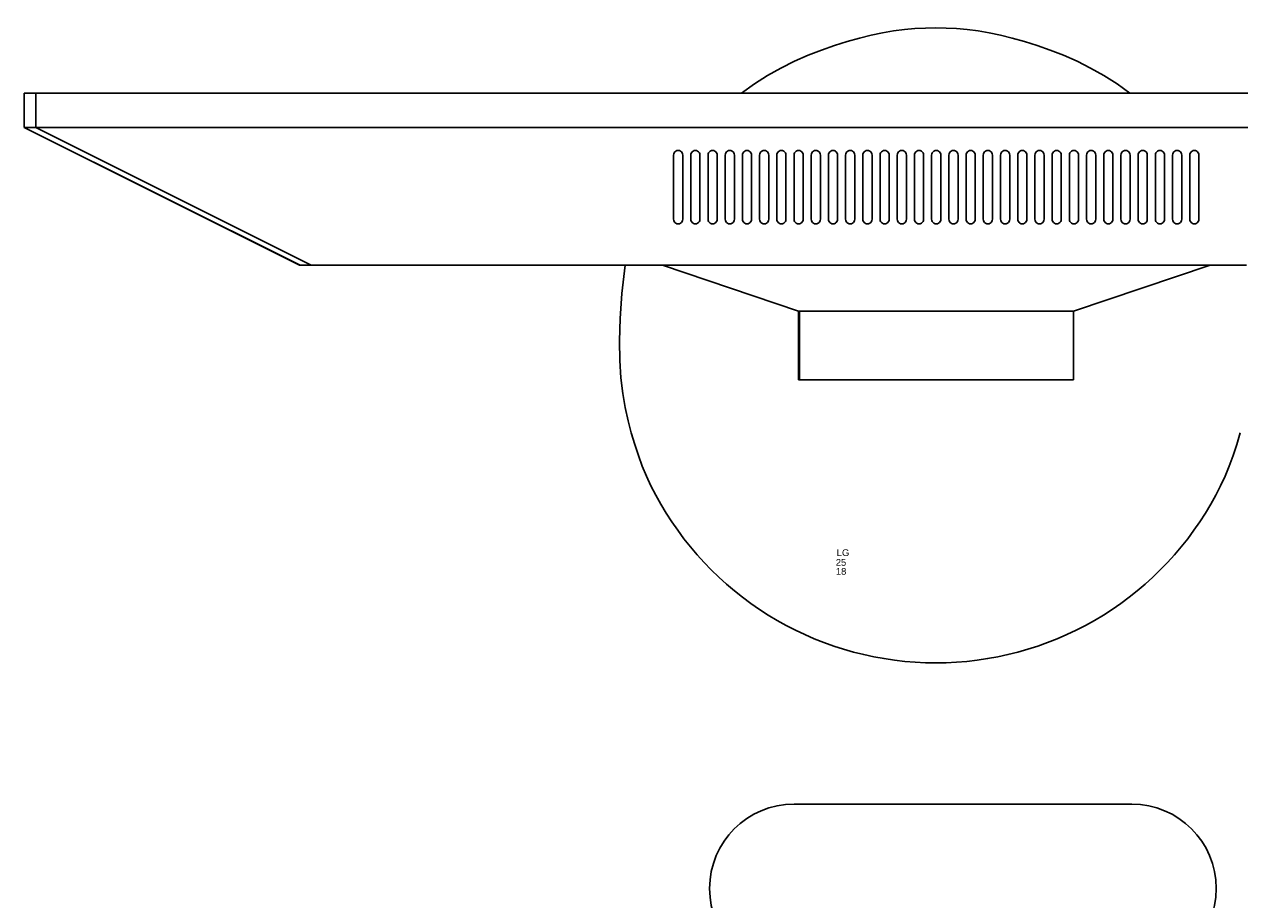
# Model space of a CAD drawing. Header units: inches. Extents: x 38 to 872, y -154 to 346.
# Tile 48 of 99: x 578 to 614, y -36 to -10. Entities that reach past the tile are written whole.
import ezdxf

# ---------------------------------------------------------------- set-up
doc = ezdxf.new("R2010")
doc.units = ezdxf.units.IN
doc.header["$MEASUREMENT"] = 0
doc.layers.add('Edges', color=7, linetype='Continuous')
doc.styles.get("Standard").update_dxf_attribs({"font": 'arial.ttf'})

# ---------------------------------------------------------------- blocks, each defined once
blk = doc.blocks.new('Mesa')
blk.add_lwpolyline([(45.115, 60.723), (35.115, 60.723)])
for centre, start, end in [((35.115, 58.223), 90, 270), ((45.115, 58.223), 270, 90)]:
    blk.add_arc(centre, 2.5, start, end)
for tag, p, flags in [('ID', (4.63, 109.471), 1), ('PC_DISPONIBLES', (4.666, 106.305), 3), ('PC_ACTUALES', (4.642, 104.708), 1)]:
    blk.add_attdef(tag, p, '', height=1, dxfattribs=dict(flags=flags))
blk.add_attdef('POSICION', (4.604, 107.926), '', height=1)
blk = doc.blocks.new('Monitor')
at = {"layer": 'Edges'}
for p, q in [((-3.948, -0.88), (-3.948, 1.157)), ((-3.948, 1.157), (-3.92, 1.157)), ((-3.92, -0.88), (-3.92, 1.157)), ((-3.92, 1.157), (4.192, 1.157)), ((4.192, -0.88), (4.192, 1.157)), ((-7.98, -2.239), (-3.948, -0.88)), ((-3.92, -0.88), (-3.948, -0.88)), ((4.192, -0.88), (-3.92, -0.88)), ((8.235, -2.239), (4.192, -0.88)), ((-26.873, -6.314), (-18.71, -2.239)), ((-26.873, -6.314), (-18.722, -2.239)), ((-18.382, -2.239), (-26.533, -6.314)), ((-18.71, -2.239), (-18.722, -2.239)), ((-18.382, -2.239), (-18.71, -2.239)), ((-9.083, -2.239), (-18.382, -2.239)), ((-7.98, -2.239), (-9.083, -2.239)), ((8.235, -2.239), (-7.98, -2.239)), ((9.31, -2.239), (8.235, -2.239)), ((-7.645, -3.562), (-7.65, -3.597)), ((-7.65, -3.597), (-7.65, -5.499)), ((-7.645, -3.562), (-7.632, -3.529)), ((-7.61, -3.501), (-7.632, -3.529)), ((-7.582, -3.48), (-7.61, -3.501)), ((-7.549, -3.466), (-7.582, -3.48)), ((-7.514, -3.462), (-7.549, -3.466)), ((-7.479, -3.466), (-7.514, -3.462)), ((-7.446, -3.48), (-7.479, -3.466)), ((-7.418, -3.501), (-7.446, -3.48)), ((-7.397, -3.529), (-7.418, -3.501)), ((-7.383, -3.562), (-7.397, -3.529)), ((-7.378, -3.597), (-7.383, -3.562)), ((-7.378, -5.499), (-7.378, -3.597)), ((-7.141, -3.597), (-7.136, -3.562)), ((-7.141, -5.499), (-7.141, -3.597)), ((-7.136, -3.562), (-7.122, -3.529)), ((-7.122, -3.529), (-7.101, -3.501)), ((-7.101, -3.501), (-7.073, -3.48)), ((-7.073, -3.48), (-7.04, -3.466)), ((-7.04, -3.466), (-7.005, -3.462)), ((-7.005, -3.462), (-6.97, -3.466)), ((-6.97, -3.466), (-6.937, -3.48)), ((-6.937, -3.48), (-6.909, -3.501)), ((-6.909, -3.501), (-6.887, -3.529)), ((-6.887, -3.529), (-6.874, -3.562)), ((-6.874, -3.562), (-6.869, -3.597)), ((-6.869, -3.597), (-6.869, -5.499)), ((-6.631, -3.597), (-6.627, -3.562)), ((-6.631, -5.499), (-6.631, -3.597)), ((-6.627, -3.562), (-6.613, -3.529)), ((-6.613, -3.529), (-6.591, -3.501)), ((-6.591, -3.501), (-6.563, -3.48)), ((-6.563, -3.48), (-6.531, -3.466)), ((-6.531, -3.466), (-6.495, -3.462)), ((-6.495, -3.462), (-6.46, -3.466)), ((-6.46, -3.466), (-6.427, -3.48)), ((-6.427, -3.48), (-6.399, -3.501)), ((-6.399, -3.501), (-6.378, -3.529)), ((-6.378, -3.529), (-6.364, -3.562)), ((-6.364, -3.562), (-6.36, -3.597)), ((-6.36, -3.597), (-6.36, -5.499)), ((-6.122, -3.597), (-6.117, -3.562)), ((-6.122, -3.597), (-6.122, -5.499)), ((-6.117, -3.562), (-6.104, -3.529)), ((-6.104, -3.529), (-6.082, -3.501)), ((-6.082, -3.501), (-6.054, -3.48)), ((-6.054, -3.48), (-6.021, -3.466)), ((-6.021, -3.466), (-5.986, -3.462)), ((-5.986, -3.462), (-5.951, -3.466)), ((-5.951, -3.466), (-5.918, -3.48)), ((-5.918, -3.48), (-5.89, -3.501)), ((-5.89, -3.501), (-5.868, -3.529)), ((-5.868, -3.529), (-5.855, -3.562)), ((-5.855, -3.562), (-5.85, -3.597)), ((-5.85, -3.597), (-5.85, -5.499)), ((-5.612, -3.597), (-5.608, -3.562)), ((-5.612, -3.597), (-5.612, -5.499)), ((-5.608, -3.562), (-5.594, -3.529)), ((-5.594, -3.529), (-5.573, -3.501)), ((-5.573, -3.501), (-5.544, -3.48)), ((-5.544, -3.48), (-5.512, -3.466)), ((-5.512, -3.466), (-5.477, -3.462)), ((-5.477, -3.462), (-5.441, -3.466)), ((-5.441, -3.466), (-5.409, -3.48)), ((-5.409, -3.48), (-5.38, -3.501)), ((-5.38, -3.501), (-5.359, -3.529)), ((-5.359, -3.529), (-5.345, -3.562)), ((-5.345, -3.562), (-5.341, -3.597)), ((-5.341, -3.597), (-5.341, -5.499)), ((-5.103, -3.597), (-5.098, -3.562)), ((-5.103, -3.597), (-5.103, -5.499)), ((-5.085, -3.529), (-5.098, -3.562)), ((-5.063, -3.501), (-5.085, -3.529)), ((-5.035, -3.48), (-5.063, -3.501)), ((-5.002, -3.466), (-5.035, -3.48)), ((-4.967, -3.462), (-5.002, -3.466)), ((-4.932, -3.466), (-4.967, -3.462)), ((-4.899, -3.48), (-4.932, -3.466)), ((-4.871, -3.501), (-4.899, -3.48)), ((-4.849, -3.529), (-4.871, -3.501)), ((-4.836, -3.562), (-4.849, -3.529)), ((-4.831, -3.597), (-4.836, -3.562)), ((-4.831, -5.499), (-4.831, -3.597)), ((-4.589, -3.562), (-4.594, -3.597)), ((-4.594, -3.597), (-4.594, -5.499)), ((-4.575, -3.529), (-4.589, -3.562)), ((-4.554, -3.501), (-4.575, -3.529)), ((-4.526, -3.48), (-4.554, -3.501)), ((-4.493, -3.466), (-4.526, -3.48)), ((-4.458, -3.462), (-4.493, -3.466)), ((-4.423, -3.466), (-4.458, -3.462)), ((-4.39, -3.48), (-4.423, -3.466)), ((-4.362, -3.501), (-4.39, -3.48)), ((-4.34, -3.529), (-4.362, -3.501)), ((-4.326, -3.562), (-4.34, -3.529)), ((-4.322, -3.597), (-4.326, -3.562)), ((-4.322, -5.499), (-4.322, -3.597)), ((-4.079, -3.562), (-4.084, -3.597)), ((-4.084, -3.597), (-4.084, -5.499)), ((-4.066, -3.529), (-4.079, -3.562)), ((-4.044, -3.501), (-4.066, -3.529)), ((-4.016, -3.48), (-4.044, -3.501)), ((-3.983, -3.466), (-4.016, -3.48)), ((-3.948, -3.462), (-3.983, -3.466)), ((-3.913, -3.466), (-3.948, -3.462)), ((-3.88, -3.48), (-3.913, -3.466)), ((-3.852, -3.501), (-3.88, -3.48)), ((-3.831, -3.529), (-3.852, -3.501)), ((-3.817, -3.562), (-3.831, -3.529)), ((-3.812, -3.597), (-3.817, -3.562)), ((-3.812, -5.499), (-3.812, -3.597)), ((-3.57, -3.562), (-3.575, -3.597)), ((-3.575, -3.597), (-3.575, -5.499)), ((-3.556, -3.529), (-3.57, -3.562)), ((-3.535, -3.501), (-3.556, -3.529)), ((-3.507, -3.48), (-3.535, -3.501)), ((-3.474, -3.466), (-3.507, -3.48)), ((-3.439, -3.462), (-3.474, -3.466)), ((-3.404, -3.466), (-3.439, -3.462)), ((-3.371, -3.48), (-3.404, -3.466)), ((-3.343, -3.501), (-3.371, -3.48)), ((-3.321, -3.529), (-3.343, -3.501)), ((-3.308, -3.562), (-3.321, -3.529)), ((-3.303, -3.597), (-3.308, -3.562)), ((-3.303, -5.499), (-3.303, -3.597)), ((-3.065, -3.597), (-3.061, -3.562)), ((-3.065, -3.597), (-3.065, -5.499)), ((-3.061, -3.562), (-3.047, -3.529)), ((-3.047, -3.529), (-3.025, -3.501)), ((-3.025, -3.501), (-2.997, -3.48)), ((-2.997, -3.48), (-2.965, -3.466)), ((-2.965, -3.466), (-2.929, -3.462)), ((-2.929, -3.462), (-2.894, -3.466)), ((-2.894, -3.466), (-2.861, -3.48)), ((-2.861, -3.48), (-2.833, -3.501)), ((-2.833, -3.501), (-2.812, -3.529)), ((-2.812, -3.529), (-2.798, -3.562)), ((-2.798, -3.562), (-2.794, -3.597)), ((-2.794, -3.597), (-2.794, -5.499)), ((-2.556, -3.597), (-2.551, -3.562)), ((-2.556, -3.597), (-2.556, -5.499)), ((-2.551, -3.562), (-2.538, -3.529)), ((-2.538, -3.529), (-2.516, -3.501)), ((-2.516, -3.501), (-2.488, -3.48)), ((-2.488, -3.48), (-2.455, -3.466)), ((-2.455, -3.466), (-2.42, -3.462)), ((-2.42, -3.462), (-2.385, -3.466)), ((-2.385, -3.466), (-2.352, -3.48)), ((-2.352, -3.48), (-2.324, -3.501)), ((-2.324, -3.501), (-2.302, -3.529)), ((-2.302, -3.529), (-2.289, -3.562)), ((-2.289, -3.562), (-2.284, -3.597)), ((-2.284, -3.597), (-2.284, -5.499)), ((-2.046, -3.597), (-2.042, -3.562)), ((-2.046, -3.597), (-2.046, -5.499)), ((-2.042, -3.562), (-2.028, -3.529)), ((-2.028, -3.529), (-2.007, -3.501)), ((-2.007, -3.501), (-1.978, -3.48)), ((-1.978, -3.48), (-1.946, -3.466)), ((-1.946, -3.466), (-1.91, -3.462)), ((-1.91, -3.462), (-1.875, -3.466)), ((-1.875, -3.466), (-1.843, -3.48)), ((-1.843, -3.48), (-1.814, -3.501)), ((-1.814, -3.501), (-1.793, -3.529)), ((-1.793, -3.529), (-1.779, -3.562)), ((-1.779, -3.562), (-1.775, -3.597)), ((-1.775, -3.597), (-1.775, -5.499)), ((-1.532, -3.562), (-1.537, -3.597)), ((-1.537, -3.597), (-1.537, -5.499)), ((-1.519, -3.529), (-1.532, -3.562)), ((-1.497, -3.501), (-1.519, -3.529)), ((-1.469, -3.48), (-1.497, -3.501)), ((-1.436, -3.466), (-1.469, -3.48)), ((-1.401, -3.462), (-1.436, -3.466)), ((-1.366, -3.466), (-1.401, -3.462)), ((-1.333, -3.48), (-1.366, -3.466)), ((-1.305, -3.501), (-1.333, -3.48)), ((-1.283, -3.529), (-1.305, -3.501)), ((-1.27, -3.562), (-1.283, -3.529)), ((-1.265, -3.597), (-1.27, -3.562)), ((-1.265, -5.499), (-1.265, -3.597)), ((-1.023, -3.562), (-1.027, -3.597)), ((-1.027, -3.597), (-1.027, -5.499)), ((-1.009, -3.529), (-1.023, -3.562)), ((-0.988, -3.501), (-1.009, -3.529)), ((-0.96, -3.48), (-0.988, -3.501)), ((-0.927, -3.466), (-0.96, -3.48)), ((-0.892, -3.462), (-0.927, -3.466)), ((-0.856, -3.466), (-0.892, -3.462)), ((-0.824, -3.48), (-0.856, -3.466)), ((-0.796, -3.501), (-0.824, -3.48)), ((-0.774, -3.529), (-0.796, -3.501)), ((-0.76, -3.562), (-0.774, -3.529)), ((-0.756, -3.597), (-0.76, -3.562)), ((-0.756, -5.499), (-0.756, -3.597)), ((-0.513, -3.562), (-0.518, -3.597)), ((-0.518, -3.597), (-0.518, -5.499)), ((-0.5, -3.529), (-0.513, -3.562)), ((-0.478, -3.501), (-0.5, -3.529)), ((-0.45, -3.48), (-0.478, -3.501)), ((-0.417, -3.466), (-0.45, -3.48)), ((-0.382, -3.462), (-0.417, -3.466)), ((-0.347, -3.466), (-0.382, -3.462)), ((-0.314, -3.48), (-0.347, -3.466)), ((-0.286, -3.501), (-0.314, -3.48)), ((-0.265, -3.529), (-0.286, -3.501)), ((-0.251, -3.562), (-0.265, -3.529)), ((-0.246, -3.597), (-0.251, -3.562)), ((-0.246, -5.499), (-0.246, -3.597)), ((-0.009, -3.597), (-0.004, -3.562)), ((-0.009, -3.597), (-0.009, -5.499)), ((-0.004, -3.562), (0.01, -3.529)), ((0.01, -3.529), (0.031, -3.501)), ((0.031, -3.501), (0.059, -3.48)), ((0.059, -3.48), (0.092, -3.466)), ((0.092, -3.466), (0.127, -3.462)), ((0.127, -3.462), (0.162, -3.466)), ((0.162, -3.466), (0.195, -3.48)), ((0.195, -3.48), (0.223, -3.501)), ((0.223, -3.501), (0.245, -3.529)), ((0.245, -3.529), (0.258, -3.562)), ((0.258, -3.562), (0.263, -3.597)), ((0.263, -3.597), (0.263, -5.499)), ((0.501, -3.597), (0.505, -3.562)), ((0.501, -3.597), (0.501, -5.499)), ((0.519, -3.529), (0.505, -3.562)), ((0.541, -3.501), (0.519, -3.529)), ((0.569, -3.48), (0.541, -3.501)), ((0.602, -3.466), (0.569, -3.48)), ((0.637, -3.462), (0.602, -3.466)), ((0.672, -3.466), (0.637, -3.462)), ((0.705, -3.48), (0.672, -3.466)), ((0.733, -3.501), (0.705, -3.48)), ((0.754, -3.529), (0.733, -3.501)), ((0.768, -3.562), (0.754, -3.529)), ((0.773, -3.597), (0.768, -3.562)), ((0.773, -5.499), (0.773, -3.597)), ((1.015, -3.562), (1.01, -3.597)), ((1.01, -3.597), (1.01, -5.499)), ((1.028, -3.529), (1.015, -3.562)), ((1.05, -3.501), (1.028, -3.529)), ((1.078, -3.48), (1.05, -3.501)), ((1.111, -3.466), (1.078, -3.48)), ((1.146, -3.462), (1.111, -3.466)), ((1.181, -3.466), (1.146, -3.462)), ((1.214, -3.48), (1.181, -3.466)), ((1.242, -3.501), (1.214, -3.48)), ((1.264, -3.529), (1.242, -3.501)), ((1.277, -3.562), (1.264, -3.529)), ((1.282, -3.597), (1.277, -3.562)), ((1.282, -5.499), (1.282, -3.597)), ((1.524, -3.562), (1.52, -3.597)), ((1.52, -3.597), (1.52, -5.499)), ((1.538, -3.529), (1.524, -3.562)), ((1.559, -3.501), (1.538, -3.529)), ((1.588, -3.48), (1.559, -3.501)), ((1.62, -3.466), (1.588, -3.48)), ((1.656, -3.462), (1.62, -3.466)), ((1.691, -3.466), (1.656, -3.462)), ((1.723, -3.48), (1.691, -3.466)), ((1.752, -3.501), (1.723, -3.48)), ((1.773, -3.529), (1.752, -3.501)), ((1.787, -3.562), (1.773, -3.529)), ((1.791, -3.597), (1.787, -3.562)), ((1.791, -5.499), (1.791, -3.597)), ((2.034, -3.562), (2.029, -3.597)), ((2.029, -3.597), (2.029, -5.499)), ((2.047, -3.529), (2.034, -3.562)), ((2.069, -3.501), (2.047, -3.529)), ((2.097, -3.48), (2.069, -3.501)), ((2.13, -3.466), (2.097, -3.48)), ((2.165, -3.462), (2.13, -3.466)), ((2.2, -3.466), (2.165, -3.462)), ((2.233, -3.48), (2.2, -3.466)), ((2.261, -3.501), (2.233, -3.48)), ((2.283, -3.529), (2.261, -3.501)), ((2.296, -3.562), (2.283, -3.529)), ((2.301, -3.597), (2.296, -3.562)), ((2.301, -5.499), (2.301, -3.597)), ((2.543, -3.562), (2.539, -3.597)), ((2.539, -3.597), (2.539, -5.499)), ((2.557, -3.529), (2.543, -3.562)), ((2.578, -3.501), (2.557, -3.529)), ((2.606, -3.48), (2.578, -3.501)), ((2.639, -3.466), (2.606, -3.48)), ((2.674, -3.462), (2.639, -3.466)), ((2.71, -3.466), (2.674, -3.462)), ((2.742, -3.48), (2.71, -3.466)), ((2.77, -3.501), (2.742, -3.48)), ((2.792, -3.529), (2.77, -3.501)), ((2.806, -3.562), (2.792, -3.529)), ((2.81, -3.597), (2.806, -3.562)), ((2.81, -5.499), (2.81, -3.597)), ((3.053, -3.562), (3.048, -3.597)), ((3.048, -3.597), (3.048, -5.499)), ((3.053, -3.562), (3.066, -3.529)), ((3.066, -3.529), (3.088, -3.501)), ((3.088, -3.501), (3.116, -3.48)), ((3.116, -3.48), (3.149, -3.466)), ((3.149, -3.466), (3.184, -3.462)), ((3.184, -3.462), (3.219, -3.466)), ((3.219, -3.466), (3.252, -3.48)), ((3.28, -3.501), (3.252, -3.48)), ((3.301, -3.529), (3.28, -3.501)), ((3.315, -3.562), (3.301, -3.529)), ((3.32, -3.597), (3.315, -3.562)), ((3.32, -5.499), (3.32, -3.597)), ((3.562, -3.562), (3.557, -3.597)), ((3.557, -3.597), (3.557, -5.499)), ((3.576, -3.529), (3.562, -3.562)), ((3.597, -3.501), (3.576, -3.529)), ((3.625, -3.48), (3.597, -3.501)), ((3.658, -3.466), (3.625, -3.48)), ((3.693, -3.462), (3.658, -3.466)), ((3.728, -3.466), (3.693, -3.462)), ((3.761, -3.48), (3.728, -3.466)), ((3.789, -3.501), (3.761, -3.48)), ((3.811, -3.529), (3.789, -3.501)), ((3.825, -3.562), (3.811, -3.529)), ((3.829, -3.597), (3.825, -3.562)), ((3.829, -5.499), (3.829, -3.597)), ((4.071, -3.562), (4.067, -3.597)), ((4.067, -3.597), (4.067, -5.499)), ((4.085, -3.529), (4.071, -3.562)), ((4.107, -3.501), (4.085, -3.529)), ((4.135, -3.48), (4.107, -3.501)), ((4.168, -3.466), (4.135, -3.48)), ((4.203, -3.462), (4.168, -3.466)), ((4.238, -3.466), (4.203, -3.462)), ((4.271, -3.48), (4.238, -3.466)), ((4.299, -3.501), (4.271, -3.48)), ((4.32, -3.529), (4.299, -3.501)), ((4.334, -3.562), (4.32, -3.529)), ((4.339, -3.597), (4.334, -3.562)), ((4.339, -5.499), (4.339, -3.597)), ((4.581, -3.562), (4.576, -3.597)), ((4.576, -3.597), (4.576, -5.499)), ((4.595, -3.529), (4.581, -3.562)), ((4.616, -3.501), (4.595, -3.529)), ((4.644, -3.48), (4.616, -3.501)), ((4.677, -3.466), (4.644, -3.48)), ((4.712, -3.462), (4.677, -3.466)), ((4.747, -3.466), (4.712, -3.462)), ((4.78, -3.48), (4.747, -3.466)), ((4.808, -3.501), (4.78, -3.48)), ((4.83, -3.529), (4.808, -3.501)), ((4.843, -3.562), (4.83, -3.529)), ((4.848, -3.597), (4.843, -3.562)), ((4.848, -5.499), (4.848, -3.597)), ((5.086, -3.597), (5.09, -3.562)), ((5.086, -3.597), (5.086, -5.499)), ((5.104, -3.529), (5.09, -3.562)), ((5.126, -3.501), (5.104, -3.529)), ((5.154, -3.48), (5.126, -3.501)), ((5.186, -3.466), (5.154, -3.48)), ((5.222, -3.462), (5.186, -3.466)), ((5.257, -3.466), (5.222, -3.462)), ((5.29, -3.48), (5.257, -3.466)), ((5.318, -3.501), (5.29, -3.48)), ((5.339, -3.529), (5.318, -3.501)), ((5.353, -3.562), (5.339, -3.529)), ((5.357, -3.597), (5.353, -3.562)), ((5.357, -5.499), (5.357, -3.597)), ((5.6, -3.562), (5.595, -3.597)), ((5.595, -3.597), (5.595, -5.499)), ((5.613, -3.529), (5.6, -3.562)), ((5.635, -3.501), (5.613, -3.529)), ((5.663, -3.48), (5.635, -3.501)), ((5.696, -3.466), (5.663, -3.48)), ((5.731, -3.462), (5.696, -3.466)), ((5.766, -3.466), (5.731, -3.462)), ((5.799, -3.48), (5.766, -3.466)), ((5.827, -3.501), (5.799, -3.48)), ((5.849, -3.529), (5.827, -3.501)), ((5.862, -3.562), (5.849, -3.529)), ((5.867, -3.597), (5.862, -3.562)), ((5.867, -5.499), (5.867, -3.597)), ((6.109, -3.562), (6.105, -3.597)), ((6.105, -3.597), (6.105, -5.499)), ((6.123, -3.529), (6.109, -3.562)), ((6.144, -3.501), (6.123, -3.529)), ((6.173, -3.48), (6.144, -3.501)), ((6.205, -3.466), (6.173, -3.48)), ((6.24, -3.462), (6.205, -3.466)), ((6.276, -3.466), (6.24, -3.462)), ((6.308, -3.48), (6.276, -3.466)), ((6.337, -3.501), (6.308, -3.48)), ((6.358, -3.529), (6.337, -3.501)), ((6.372, -3.562), (6.358, -3.529)), ((6.376, -3.597), (6.372, -3.562)), ((6.376, -5.499), (6.376, -3.597)), ((6.614, -3.597), (6.619, -3.562)), ((6.614, -3.597), (6.614, -5.499)), ((6.632, -3.529), (6.619, -3.562)), ((6.654, -3.501), (6.632, -3.529)), ((6.682, -3.48), (6.654, -3.501)), ((6.715, -3.466), (6.682, -3.48)), ((6.75, -3.462), (6.715, -3.466)), ((6.785, -3.466), (6.75, -3.462)), ((6.818, -3.48), (6.785, -3.466)), ((6.846, -3.501), (6.818, -3.48)), ((6.868, -3.529), (6.846, -3.501)), ((6.881, -3.562), (6.868, -3.529)), ((6.886, -3.597), (6.881, -3.562)), ((6.886, -5.499), (6.886, -3.597)), ((7.128, -3.562), (7.123, -3.597)), ((7.123, -3.597), (7.123, -5.499)), ((7.142, -3.529), (7.128, -3.562)), ((7.163, -3.501), (7.142, -3.529)), ((7.191, -3.48), (7.163, -3.501)), ((7.224, -3.466), (7.191, -3.48)), ((7.259, -3.462), (7.224, -3.466)), ((7.294, -3.466), (7.259, -3.462)), ((7.327, -3.48), (7.294, -3.466)), ((7.355, -3.501), (7.327, -3.48)), ((7.377, -3.529), (7.355, -3.501)), ((7.391, -3.562), (7.377, -3.529)), ((7.395, -3.597), (7.391, -3.562)), ((7.395, -5.499), (7.395, -3.597)), ((7.638, -3.562), (7.633, -3.597)), ((7.633, -3.597), (7.633, -5.499)), ((7.638, -3.562), (7.651, -3.529)), ((7.651, -3.529), (7.673, -3.501)), ((7.673, -3.501), (7.701, -3.48)), ((7.701, -3.48), (7.734, -3.466)), ((7.769, -3.462), (7.734, -3.466)), ((7.804, -3.466), (7.769, -3.462)), ((7.837, -3.48), (7.804, -3.466)), ((7.865, -3.501), (7.837, -3.48)), ((7.886, -3.529), (7.865, -3.501)), ((7.9, -3.562), (7.886, -3.529)), ((7.905, -3.597), (7.9, -3.562)), ((7.905, -5.499), (7.905, -3.597)), ((-7.65, -5.499), (-7.645, -5.534)), ((-7.645, -5.534), (-7.632, -5.567)), ((-7.632, -5.567), (-7.61, -5.595)), ((-7.61, -5.595), (-7.582, -5.617)), ((-7.582, -5.617), (-7.549, -5.631)), ((-7.549, -5.631), (-7.514, -5.635)), ((-7.514, -5.635), (-7.479, -5.631)), ((-7.479, -5.631), (-7.446, -5.617)), ((-7.446, -5.617), (-7.418, -5.595)), ((-7.418, -5.595), (-7.397, -5.567)), ((-7.397, -5.567), (-7.383, -5.534)), ((-7.383, -5.534), (-7.378, -5.499)), ((-7.136, -5.534), (-7.141, -5.499)), ((-7.122, -5.567), (-7.136, -5.534)), ((-7.101, -5.595), (-7.122, -5.567)), ((-7.073, -5.617), (-7.101, -5.595)), ((-7.04, -5.631), (-7.073, -5.617)), ((-7.005, -5.635), (-7.04, -5.631)), ((-6.97, -5.631), (-7.005, -5.635)), ((-6.937, -5.617), (-6.97, -5.631)), ((-6.909, -5.595), (-6.937, -5.617)), ((-6.887, -5.567), (-6.909, -5.595)), ((-6.874, -5.534), (-6.887, -5.567)), ((-6.869, -5.499), (-6.874, -5.534)), ((-6.627, -5.534), (-6.631, -5.499)), ((-6.613, -5.567), (-6.627, -5.534)), ((-6.591, -5.595), (-6.613, -5.567)), ((-6.563, -5.617), (-6.591, -5.595)), ((-6.531, -5.631), (-6.563, -5.617)), ((-6.495, -5.635), (-6.531, -5.631)), ((-6.46, -5.631), (-6.495, -5.635)), ((-6.427, -5.617), (-6.46, -5.631)), ((-6.399, -5.595), (-6.427, -5.617)), ((-6.378, -5.567), (-6.399, -5.595)), ((-6.364, -5.534), (-6.378, -5.567)), ((-6.36, -5.499), (-6.364, -5.534)), ((-6.117, -5.534), (-6.122, -5.499)), ((-6.104, -5.567), (-6.117, -5.534)), ((-6.082, -5.595), (-6.104, -5.567)), ((-6.054, -5.617), (-6.082, -5.595)), ((-6.021, -5.631), (-6.054, -5.617)), ((-5.986, -5.635), (-6.021, -5.631)), ((-5.951, -5.631), (-5.986, -5.635)), ((-5.918, -5.617), (-5.951, -5.631)), ((-5.89, -5.595), (-5.918, -5.617)), ((-5.868, -5.567), (-5.89, -5.595)), ((-5.855, -5.534), (-5.868, -5.567)), ((-5.85, -5.499), (-5.855, -5.534)), ((-5.608, -5.534), (-5.612, -5.499)), ((-5.594, -5.567), (-5.608, -5.534)), ((-5.573, -5.595), (-5.594, -5.567)), ((-5.544, -5.617), (-5.573, -5.595)), ((-5.512, -5.631), (-5.544, -5.617)), ((-5.477, -5.635), (-5.512, -5.631)), ((-5.441, -5.631), (-5.477, -5.635)), ((-5.409, -5.617), (-5.441, -5.631)), ((-5.38, -5.595), (-5.409, -5.617)), ((-5.359, -5.567), (-5.38, -5.595)), ((-5.345, -5.534), (-5.359, -5.567)), ((-5.341, -5.499), (-5.345, -5.534)), ((-5.098, -5.534), (-5.103, -5.499)), ((-5.098, -5.534), (-5.085, -5.567)), ((-5.085, -5.567), (-5.063, -5.595)), ((-5.035, -5.617), (-5.063, -5.595)), ((-5.002, -5.631), (-5.035, -5.617)), ((-5.002, -5.631), (-4.967, -5.635)), ((-4.967, -5.635), (-4.932, -5.631)), ((-4.932, -5.631), (-4.899, -5.617)), ((-4.899, -5.617), (-4.871, -5.595)), ((-4.871, -5.595), (-4.849, -5.567)), ((-4.849, -5.567), (-4.836, -5.534)), ((-4.836, -5.534), (-4.831, -5.499)), ((-4.594, -5.499), (-4.589, -5.534)), ((-4.589, -5.534), (-4.575, -5.567)), ((-4.575, -5.567), (-4.554, -5.595)), ((-4.554, -5.595), (-4.526, -5.617)), ((-4.526, -5.617), (-4.493, -5.631)), ((-4.493, -5.631), (-4.458, -5.635)), ((-4.458, -5.635), (-4.423, -5.631)), ((-4.423, -5.631), (-4.39, -5.617)), ((-4.39, -5.617), (-4.362, -5.595)), ((-4.362, -5.595), (-4.34, -5.567)), ((-4.34, -5.567), (-4.326, -5.534)), ((-4.326, -5.534), (-4.322, -5.499)), ((-4.084, -5.499), (-4.079, -5.534)), ((-4.079, -5.534), (-4.066, -5.567)), ((-4.066, -5.567), (-4.044, -5.595)), ((-4.044, -5.595), (-4.016, -5.617)), ((-4.016, -5.617), (-3.983, -5.631)), ((-3.983, -5.631), (-3.948, -5.635)), ((-3.948, -5.635), (-3.913, -5.631)), ((-3.913, -5.631), (-3.88, -5.617)), ((-3.88, -5.617), (-3.852, -5.595)), ((-3.852, -5.595), (-3.831, -5.567)), ((-3.831, -5.567), (-3.817, -5.534)), ((-3.817, -5.534), (-3.812, -5.499)), ((-3.575, -5.499), (-3.57, -5.534)), ((-3.57, -5.534), (-3.556, -5.567)), ((-3.556, -5.567), (-3.535, -5.595)), ((-3.535, -5.595), (-3.507, -5.617)), ((-3.507, -5.617), (-3.474, -5.631)), ((-3.474, -5.631), (-3.439, -5.635)), ((-3.439, -5.635), (-3.404, -5.631)), ((-3.404, -5.631), (-3.371, -5.617)), ((-3.371, -5.617), (-3.343, -5.595)), ((-3.343, -5.595), (-3.321, -5.567)), ((-3.321, -5.567), (-3.308, -5.534)), ((-3.308, -5.534), (-3.303, -5.499)), ((-3.061, -5.534), (-3.065, -5.499)), ((-3.047, -5.567), (-3.061, -5.534)), ((-3.025, -5.595), (-3.047, -5.567)), ((-2.997, -5.617), (-3.025, -5.595)), ((-2.965, -5.631), (-2.997, -5.617)), ((-2.929, -5.635), (-2.965, -5.631)), ((-2.894, -5.631), (-2.929, -5.635)), ((-2.861, -5.617), (-2.894, -5.631)), ((-2.833, -5.595), (-2.861, -5.617)), ((-2.812, -5.567), (-2.833, -5.595)), ((-2.798, -5.534), (-2.812, -5.567)), ((-2.794, -5.499), (-2.798, -5.534)), ((-2.551, -5.534), (-2.556, -5.499)), ((-2.538, -5.567), (-2.551, -5.534)), ((-2.516, -5.595), (-2.538, -5.567)), ((-2.488, -5.617), (-2.516, -5.595)), ((-2.455, -5.631), (-2.488, -5.617)), ((-2.42, -5.635), (-2.455, -5.631)), ((-2.385, -5.631), (-2.42, -5.635)), ((-2.352, -5.617), (-2.385, -5.631)), ((-2.324, -5.595), (-2.352, -5.617)), ((-2.302, -5.567), (-2.324, -5.595)), ((-2.289, -5.534), (-2.302, -5.567)), ((-2.284, -5.499), (-2.289, -5.534)), ((-2.042, -5.534), (-2.046, -5.499)), ((-2.028, -5.567), (-2.042, -5.534)), ((-2.007, -5.595), (-2.028, -5.567)), ((-1.978, -5.617), (-2.007, -5.595)), ((-1.946, -5.631), (-1.978, -5.617)), ((-1.91, -5.635), (-1.946, -5.631)), ((-1.875, -5.631), (-1.91, -5.635)), ((-1.843, -5.617), (-1.875, -5.631)), ((-1.814, -5.595), (-1.843, -5.617)), ((-1.793, -5.567), (-1.814, -5.595)), ((-1.779, -5.534), (-1.793, -5.567)), ((-1.775, -5.499), (-1.779, -5.534)), ((-1.537, -5.499), (-1.532, -5.534)), ((-1.532, -5.534), (-1.519, -5.567)), ((-1.519, -5.567), (-1.497, -5.595)), ((-1.497, -5.595), (-1.469, -5.617)), ((-1.469, -5.617), (-1.436, -5.631)), ((-1.436, -5.631), (-1.401, -5.635)), ((-1.401, -5.635), (-1.366, -5.631)), ((-1.366, -5.631), (-1.333, -5.617)), ((-1.333, -5.617), (-1.305, -5.595)), ((-1.305, -5.595), (-1.283, -5.567)), ((-1.283, -5.567), (-1.27, -5.534)), ((-1.27, -5.534), (-1.265, -5.499)), ((-1.027, -5.499), (-1.023, -5.534)), ((-1.023, -5.534), (-1.009, -5.567)), ((-1.009, -5.567), (-0.988, -5.595)), ((-0.988, -5.595), (-0.96, -5.617)), ((-0.96, -5.617), (-0.927, -5.631)), ((-0.927, -5.631), (-0.892, -5.635)), ((-0.892, -5.635), (-0.856, -5.631)), ((-0.856, -5.631), (-0.824, -5.617)), ((-0.824, -5.617), (-0.796, -5.595)), ((-0.796, -5.595), (-0.774, -5.567)), ((-0.774, -5.567), (-0.76, -5.534)), ((-0.76, -5.534), (-0.756, -5.499)), ((-0.518, -5.499), (-0.513, -5.534)), ((-0.513, -5.534), (-0.5, -5.567)), ((-0.5, -5.567), (-0.478, -5.595)), ((-0.478, -5.595), (-0.45, -5.617)), ((-0.45, -5.617), (-0.417, -5.631)), ((-0.417, -5.631), (-0.382, -5.635)), ((-0.382, -5.635), (-0.347, -5.631)), ((-0.347, -5.631), (-0.314, -5.617)), ((-0.314, -5.617), (-0.286, -5.595)), ((-0.286, -5.595), (-0.265, -5.567)), ((-0.265, -5.567), (-0.251, -5.534)), ((-0.251, -5.534), (-0.246, -5.499)), ((-0.004, -5.534), (-0.009, -5.499)), ((0.01, -5.567), (-0.004, -5.534)), ((0.031, -5.595), (0.01, -5.567)), ((0.059, -5.617), (0.031, -5.595)), ((0.092, -5.631), (0.059, -5.617)), ((0.127, -5.635), (0.092, -5.631)), ((0.162, -5.631), (0.127, -5.635)), ((0.195, -5.617), (0.162, -5.631)), ((0.223, -5.595), (0.195, -5.617)), ((0.245, -5.567), (0.223, -5.595)), ((0.258, -5.534), (0.245, -5.567)), ((0.263, -5.499), (0.258, -5.534)), ((0.501, -5.499), (0.505, -5.534)), ((0.505, -5.534), (0.519, -5.567)), ((0.519, -5.567), (0.541, -5.595)), ((0.541, -5.595), (0.569, -5.617)), ((0.569, -5.617), (0.602, -5.631)), ((0.602, -5.631), (0.637, -5.635)), ((0.637, -5.635), (0.672, -5.631)), ((0.672, -5.631), (0.705, -5.617)), ((0.705, -5.617), (0.733, -5.595)), ((0.733, -5.595), (0.754, -5.567)), ((0.754, -5.567), (0.768, -5.534)), ((0.768, -5.534), (0.773, -5.499)), ((1.01, -5.499), (1.015, -5.534)), ((1.015, -5.534), (1.028, -5.567)), ((1.028, -5.567), (1.05, -5.595)), ((1.05, -5.595), (1.078, -5.617)), ((1.078, -5.617), (1.111, -5.631)), ((1.111, -5.631), (1.146, -5.635)), ((1.146, -5.635), (1.181, -5.631)), ((1.181, -5.631), (1.214, -5.617)), ((1.214, -5.617), (1.242, -5.595)), ((1.242, -5.595), (1.264, -5.567)), ((1.264, -5.567), (1.277, -5.534)), ((1.277, -5.534), (1.282, -5.499)), ((1.52, -5.499), (1.524, -5.534)), ((1.524, -5.534), (1.538, -5.567)), ((1.538, -5.567), (1.559, -5.595)), ((1.559, -5.595), (1.588, -5.617)), ((1.588, -5.617), (1.62, -5.631)), ((1.62, -5.631), (1.656, -5.635)), ((1.656, -5.635), (1.691, -5.631)), ((1.691, -5.631), (1.723, -5.617)), ((1.723, -5.617), (1.752, -5.595)), ((1.752, -5.595), (1.773, -5.567)), ((1.773, -5.567), (1.787, -5.534)), ((1.787, -5.534), (1.791, -5.499)), ((2.029, -5.499), (2.034, -5.534)), ((2.034, -5.534), (2.047, -5.567)), ((2.047, -5.567), (2.069, -5.595)), ((2.069, -5.595), (2.097, -5.617)), ((2.097, -5.617), (2.13, -5.631)), ((2.13, -5.631), (2.165, -5.635)), ((2.165, -5.635), (2.2, -5.631)), ((2.2, -5.631), (2.233, -5.617)), ((2.233, -5.617), (2.261, -5.595)), ((2.261, -5.595), (2.283, -5.567)), ((2.283, -5.567), (2.296, -5.534)), ((2.296, -5.534), (2.301, -5.499)), ((2.539, -5.499), (2.543, -5.534)), ((2.543, -5.534), (2.557, -5.567)), ((2.557, -5.567), (2.578, -5.595)), ((2.578, -5.595), (2.606, -5.617)), ((2.606, -5.617), (2.639, -5.631)), ((2.639, -5.631), (2.674, -5.635)), ((2.674, -5.635), (2.71, -5.631)), ((2.71, -5.631), (2.742, -5.617)), ((2.742, -5.617), (2.77, -5.595)), ((2.77, -5.595), (2.792, -5.567)), ((2.792, -5.567), (2.806, -5.534)), ((2.806, -5.534), (2.81, -5.499)), ((3.048, -5.499), (3.053, -5.534)), ((3.053, -5.534), (3.066, -5.567)), ((3.066, -5.567), (3.088, -5.595)), ((3.088, -5.595), (3.116, -5.617)), ((3.116, -5.617), (3.149, -5.631)), ((3.149, -5.631), (3.184, -5.635)), ((3.184, -5.635), (3.219, -5.631)), ((3.219, -5.631), (3.252, -5.617)), ((3.252, -5.617), (3.28, -5.595)), ((3.28, -5.595), (3.301, -5.567)), ((3.301, -5.567), (3.315, -5.534)), ((3.315, -5.534), (3.32, -5.499)), ((3.557, -5.499), (3.562, -5.534)), ((3.562, -5.534), (3.576, -5.567)), ((3.576, -5.567), (3.597, -5.595)), ((3.597, -5.595), (3.625, -5.617)), ((3.625, -5.617), (3.658, -5.631)), ((3.658, -5.631), (3.693, -5.635)), ((3.693, -5.635), (3.728, -5.631)), ((3.728, -5.631), (3.761, -5.617)), ((3.761, -5.617), (3.789, -5.595)), ((3.789, -5.595), (3.811, -5.567)), ((3.811, -5.567), (3.825, -5.534)), ((3.825, -5.534), (3.829, -5.499)), ((4.067, -5.499), (4.071, -5.534)), ((4.071, -5.534), (4.085, -5.567)), ((4.085, -5.567), (4.107, -5.595)), ((4.107, -5.595), (4.135, -5.617)), ((4.135, -5.617), (4.168, -5.631)), ((4.168, -5.631), (4.203, -5.635)), ((4.203, -5.635), (4.238, -5.631)), ((4.238, -5.631), (4.271, -5.617)), ((4.271, -5.617), (4.299, -5.595)), ((4.299, -5.595), (4.32, -5.567)), ((4.32, -5.567), (4.334, -5.534)), ((4.334, -5.534), (4.339, -5.499)), ((4.576, -5.499), (4.581, -5.534)), ((4.581, -5.534), (4.595, -5.567)), ((4.595, -5.567), (4.616, -5.595)), ((4.616, -5.595), (4.644, -5.617)), ((4.644, -5.617), (4.677, -5.631)), ((4.677, -5.631), (4.712, -5.635)), ((4.712, -5.635), (4.747, -5.631)), ((4.747, -5.631), (4.78, -5.617)), ((4.78, -5.617), (4.808, -5.595)), ((4.808, -5.595), (4.83, -5.567)), ((4.83, -5.567), (4.843, -5.534)), ((4.843, -5.534), (4.848, -5.499)), ((5.09, -5.534), (5.086, -5.499)), ((5.104, -5.567), (5.09, -5.534)), ((5.104, -5.567), (5.126, -5.595)), ((5.126, -5.595), (5.154, -5.617)), ((5.154, -5.617), (5.186, -5.631)), ((5.186, -5.631), (5.222, -5.635)), ((5.222, -5.635), (5.257, -5.631)), ((5.257, -5.631), (5.29, -5.617)), ((5.29, -5.617), (5.318, -5.595)), ((5.318, -5.595), (5.339, -5.567)), ((5.339, -5.567), (5.353, -5.534)), ((5.353, -5.534), (5.357, -5.499)), ((5.595, -5.499), (5.6, -5.534)), ((5.6, -5.534), (5.613, -5.567)), ((5.613, -5.567), (5.635, -5.595)), ((5.635, -5.595), (5.663, -5.617)), ((5.663, -5.617), (5.696, -5.631)), ((5.696, -5.631), (5.731, -5.635)), ((5.731, -5.635), (5.766, -5.631)), ((5.766, -5.631), (5.799, -5.617)), ((5.799, -5.617), (5.827, -5.595)), ((5.827, -5.595), (5.849, -5.567)), ((5.849, -5.567), (5.862, -5.534)), ((5.862, -5.534), (5.867, -5.499)), ((6.105, -5.499), (6.109, -5.534)), ((6.109, -5.534), (6.123, -5.567)), ((6.123, -5.567), (6.144, -5.595)), ((6.144, -5.595), (6.173, -5.617)), ((6.173, -5.617), (6.205, -5.631)), ((6.205, -5.631), (6.24, -5.635)), ((6.24, -5.635), (6.276, -5.631)), ((6.276, -5.631), (6.308, -5.617)), ((6.308, -5.617), (6.337, -5.595)), ((6.337, -5.595), (6.358, -5.567)), ((6.358, -5.567), (6.372, -5.534)), ((6.372, -5.534), (6.376, -5.499)), ((6.619, -5.534), (6.614, -5.499)), ((6.632, -5.567), (6.619, -5.534)), ((6.654, -5.595), (6.632, -5.567)), ((6.682, -5.617), (6.654, -5.595)), ((6.715, -5.631), (6.682, -5.617)), ((6.75, -5.635), (6.715, -5.631)), ((6.785, -5.631), (6.75, -5.635)), ((6.818, -5.617), (6.785, -5.631)), ((6.846, -5.595), (6.818, -5.617)), ((6.846, -5.595), (6.868, -5.567)), ((6.868, -5.567), (6.881, -5.534)), ((6.881, -5.534), (6.886, -5.499)), ((7.123, -5.499), (7.128, -5.534)), ((7.128, -5.534), (7.142, -5.567)), ((7.142, -5.567), (7.163, -5.595)), ((7.163, -5.595), (7.191, -5.617)), ((7.191, -5.617), (7.224, -5.631)), ((7.224, -5.631), (7.259, -5.635)), ((7.259, -5.635), (7.294, -5.631)), ((7.294, -5.631), (7.327, -5.617)), ((7.327, -5.617), (7.355, -5.595)), ((7.355, -5.595), (7.377, -5.567)), ((7.377, -5.567), (7.391, -5.534)), ((7.391, -5.534), (7.395, -5.499)), ((7.633, -5.499), (7.638, -5.534)), ((7.638, -5.534), (7.651, -5.567)), ((7.651, -5.567), (7.673, -5.595)), ((7.673, -5.595), (7.701, -5.617)), ((7.701, -5.617), (7.734, -5.631)), ((7.734, -5.631), (7.769, -5.635)), ((7.769, -5.635), (7.804, -5.631)), ((7.804, -5.631), (7.837, -5.617)), ((7.837, -5.617), (7.865, -5.595)), ((7.865, -5.595), (7.886, -5.567)), ((7.886, -5.567), (7.9, -5.534)), ((7.9, -5.534), (7.905, -5.499)), ((-26.873, -7.333), (-26.873, -6.314)), ((-26.873, -6.314), (-26.533, -6.314)), ((-26.533, -6.314), (26.788, -6.314)), ((-26.533, -7.333), (-26.533, -6.314)), ((-26.533, -7.333), (-26.873, -7.333)), ((-5.637, -7.333), (-26.533, -7.333)), ((-5.637, -7.333), (5.863, -7.333)), ((5.863, -7.333), (26.788, -7.333))]:
    blk.add_line(p, q, dxfattribs=at)
for points in [[(9.128, 2.73), (9.027, 3.074), (8.919, 3.4), (8.802, 3.711), (8.678, 4.008), (8.545, 4.293), (8.405, 4.57), (8.255, 4.839), (8.097, 5.103), (7.93, 5.362), (7.755, 5.614), (7.572, 5.862), (7.381, 6.103), (7.182, 6.337), (6.975, 6.565), (6.761, 6.786), (6.54, 7), (6.312, 7.207), (6.077, 7.406), (5.836, 7.597), (5.589, 7.78), (5.336, 7.955), (5.078, 8.122), (4.814, 8.28), (4.545, 8.43), (4.271, 8.57), (3.993, 8.702), (3.711, 8.824), (3.425, 8.937), (3.135, 9.041), (2.842, 9.135), (2.546, 9.22), (2.248, 9.294), (1.947, 9.359), (1.645, 9.414), (1.34, 9.459), (1.035, 9.494), (0.728, 9.52), (0.421, 9.535), (0.113, 9.54), (-0.194, 9.535), (-0.502, 9.52), (-0.808, 9.494), (-1.114, 9.459), (-1.418, 9.414), (-1.721, 9.359), (-2.022, 9.294), (-2.32, 9.22), (-2.616, 9.135), (-2.909, 9.041), (-3.198, 8.937), (-3.485, 8.824), (-3.767, 8.702), (-4.045, 8.57), (-4.319, 8.43), (-4.587, 8.28), (-4.851, 8.122), (-5.11, 7.955), (-5.363, 7.78), (-5.61, 7.597), (-5.851, 7.406), (-6.086, 7.207), (-6.314, 7), (-6.535, 6.786), (-6.749, 6.565), (-6.955, 6.337), (-7.154, 6.103), (-7.345, 5.862), (-7.529, 5.614), (-7.704, 5.362), (-7.87, 5.103), (-8.029, 4.839), (-8.178, 4.57), (-8.319, 4.293), (-8.452, 4.008), (-8.576, 3.711), (-8.692, 3.4), (-8.801, 3.074), (-8.901, 2.73), (-8.995, 2.367), (-9.08, 1.98), (-9.154, 1.56), (-9.211, 1.098), (-9.246, 0.581), (-9.256, 0), (-9.235, -0.657), (-9.179, -1.399), (-9.083, -2.239)], [(-5.637, -7.333), (-5.257, -7.606), (-4.867, -7.854), (-4.47, -8.076), (-4.07, -8.275), (-3.67, -8.453), (-3.275, -8.609), (-2.887, -8.745), (-2.511, -8.863), (-2.15, -8.964), (-1.802, -9.049), (-1.465, -9.118), (-1.138, -9.173), (-0.818, -9.213), (-0.505, -9.242), (-0.195, -9.258), (0.113, -9.263), (0.421, -9.258), (0.731, -9.242), (1.045, -9.213), (1.364, -9.173), (1.691, -9.118), (2.028, -9.049), (2.376, -8.964), (2.738, -8.863), (3.113, -8.745), (3.501, -8.609), (3.896, -8.453), (4.296, -8.275), (4.696, -8.076), (5.093, -7.854), (5.484, -7.606), (5.863, -7.333)]]:
    blk.add_lwpolyline(points, dxfattribs=at)
for tag, p in [('PUESTO', (-2.849, 6.664)), ('ID', (-2.845, 6.929)), ('MARCA', (-2.82, 6.376))]:
    blk.add_attdef(tag, p, '', height=0.2)
at = {"flags": 9}
blk.add_attdef('TIEMPO_DE_USO', (-2.848, 6.11), '', height=0.2, dxfattribs=at)

msp = doc.modelspace()

# ---------------------------------------------------------------- block references
msp.add_blockref('Mesa', (565.711, -93.526))
ref = msp.add_blockref('Monitor', (604.91, -19.082), dxfattribs=dict(xscale=-1, rotation=180))
ref.add_attrib('ID', '18', (602.064, -26.011), dxfattribs={"height": 0.2})
ref.add_attrib('PUESTO', '25', (602.061, -25.746), dxfattribs={"height": 0.2})
ref.add_attrib('MARCA', 'LG', (602.09, -25.458), dxfattribs={"height": 0.2})

doc.saveas('drawing.dxf')
